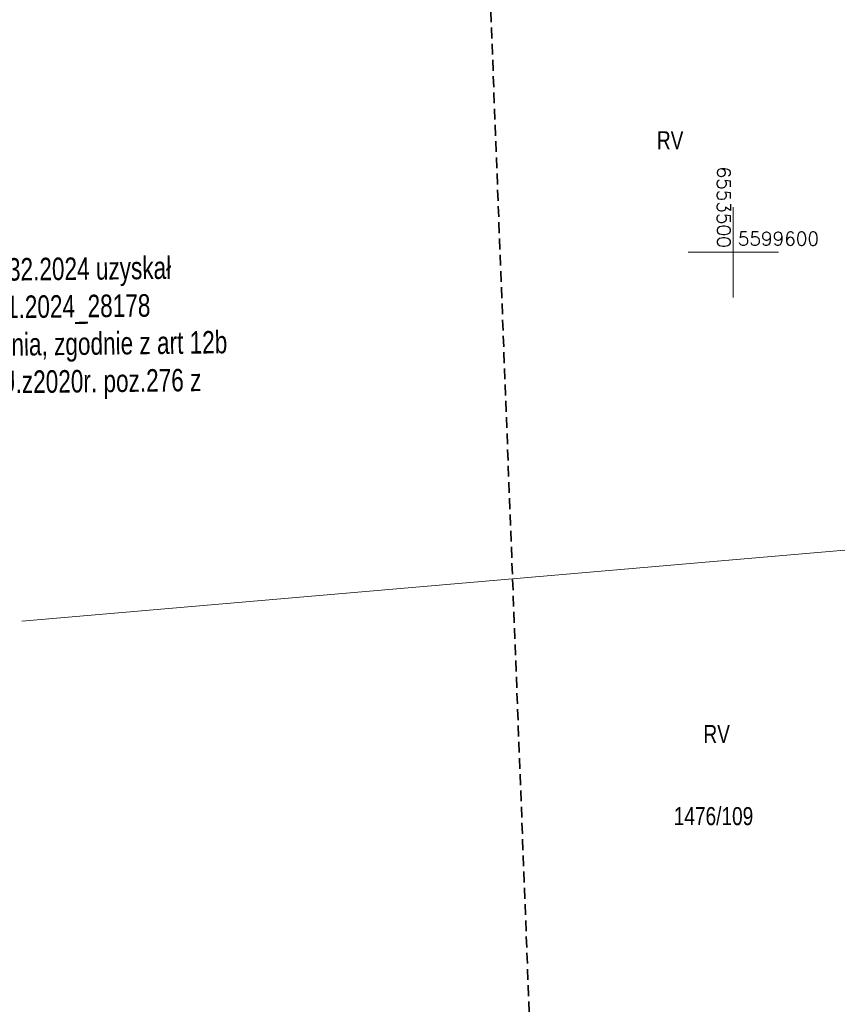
# Model space of a CAD drawing. Header units: metres. Extents: x 6553410 to 6553682, y 5599441 to 5599693.
# Tile 12 of 19: x 6553460 to 6553506, y 5599558 to 5599613. Entities that reach past the tile are written whole.
import ezdxf
from ezdxf.enums import TextEntityAlignment as Align

# ---------------------------------------------------------------- set-up
doc = ezdxf.new("R2010")
doc.units = ezdxf.units.M
doc.header["$LTSCALE"] = 0.5
doc.linetypes.add('2', pattern=[0.9, 0.6, -0.3])
doc.linetypes.add('219-500', pattern=[0])
doc.layers.get('0').update_dxf_attribs({"color": 2, "linetype": 'CONTINUOUS', "lineweight": 5})
for name, color, linetype in [('210-oznaczenie konturu użytku gruntowego', 7, 'CONTINUOUS'), ('211-numer działki ewidencyjnej', 7, 'CONTINUOUS'), ('219-działka ewidencyjna', 7, 'CONTINUOUS'), ('Obszar roboty geodezyjnej', 7, 'CONTINUOUS'), ('PWYMIAR', 7, 'CONTINUOUS'), ('Zakres', 7, 'CONTINUOUS')]:
    doc.layers.add(name, color=color, linetype=linetype)
doc.styles.add('MZSK', font='SIMPLEX', dxfattribs={"width": 0.9, "height": 0.75})
doc.styles.get("Standard").update_dxf_attribs({"font": 'Working1250', "width": 0.75})

msp = doc.modelspace()

# ---------------------------------------------------------------- linework, layer by layer
at = {"color": 0}
for p, q in [((6553500, 5599597.5), (6553500, 5599602.5)), ((6553497.5, 5599600), (6553502.5, 5599600))]:
    msp.add_line(p, q, dxfattribs=at)
at = {"layer": '219-działka ewidencyjna', "color": 7, "linetype": '219-500', "lineweight": 18}
msp.add_lwpolyline([(6553460.587, 5599579.57), (6553514.3, 5599584.2)], dxfattribs=at)
at = {"layer": 'Zakres', "color": 6, "linetype": '2', "lineweight": 35, "ltscale": 2, "flags": 128}
msp.add_lwpolyline([(6553483.84, 5599684.4), (6553490.35, 5599514.81), (6553431.75, 5599509.91), (6553435.87, 5599451.5), (6553546.6, 5599457.38), (6553543.41, 5599564.25), (6553540.28, 5599682.83)], close=True, dxfattribs=at)

# ---------------------------------------------------------------- texts
at = {"layer": '210-oznaczenie konturu użytku gruntowego', "color": 3, "linetype": 'Continuous', "lineweight": 18, "width": 0.79}
msp.add_text('RV', height=1, dxfattribs=at).set_placement((6553496.503, 5599605.711), align=Align.CENTER)
msp.add_text('RV', height=1, dxfattribs=at).set_placement((6553498.347, 5599572.814))
at = {"layer": '211-numer działki ewidencyjnej', "color": 7, "linetype": 'Continuous', "lineweight": 18, "width": 0.79}
msp.add_text('1476/109', height=1, dxfattribs=at).set_placement((6553498.903, 5599568.264), align=Align.CENTER)
at = {"layer": 'Obszar roboty geodezyjnej', "color": 1, "linetype": 'ByBlock', "insert": (6553416.349, 5599607.505), "char_height": 1.247055, "width": 57.04148, "attachment_point": 1, "rotation": 0.6408}
msp.add_mtext('Nieniejszy operat pomiarowy wykonany przez:\\PWektor Olaf Hazelbusz\\Pul. Łączna 9, 42-675 Przezchlebie\\Pupr. zakres 1 i 2 nr 21568\\Pzarejestrowany w ODG-K w Tarnowskich Górach pod numerem GPZ.6642.1.732.2024 uzyskał pozytywny wynik weryfikacji w dniu 25.03.2024r. nr protokołu  GP.Z.6642.1.731.2024_28178 \\PJestem świadomy odpowiedzialności karnej za złożenie fałszywego oświadczenia, zgodnie z art 12b ust. 5b ustawy  Prawo geodezyjne i kartograficzne z dnia 17 maja 1989r. (Dz.U.z2020r. poz.276 z późn. zm.)', dxfattribs=at)
at = {"layer": 'PWYMIAR', "style": 'MZSK'}
msp.add_text('6553500', height=0.75, rotation=-90, dxfattribs=at).set_placement((6553499.85, 5599600.25), align=Align.TOP_RIGHT)
msp.add_text('5599600', height=0.75, dxfattribs=at).set_placement((6553500.25, 5599600.15), align=Align.BOTTOM_LEFT)

doc.saveas('drawing.dxf')
